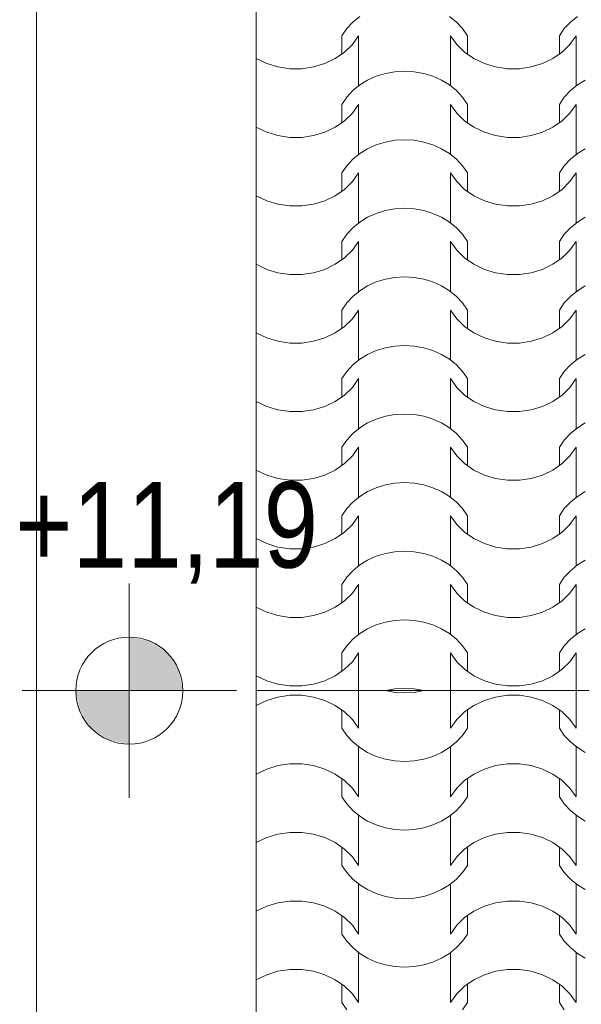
# Model space of a CAD drawing. Extents: x -631805 to -376315, y -40155 to 84873.
# Tile 239 of 256: x -489464 to -488415, y 68446 to 70285. Entities that reach past the tile are written whole.
import ezdxf

# ---------------------------------------------------------------- set-up
doc = ezdxf.new("R2010")
doc.units = 0
doc.header["$MEASUREMENT"] = 0
doc.linetypes.add('Dashed', pattern=[564.444447, 282.222223, -282.222223])
for name, color, linetype, lineweight in [('arch wypelnienia_Nr_Pióra__102', 252, 'Continuous', 9), ('INWENT RZĘDNE_Nr_Pióra__21', 252, 'Continuous', 9), ('INWENT.ŚCIANY_Nr_Pióra__21', 252, 'Continuous', 9)]:
    doc.layers.add(name, color=color, linetype=linetype, lineweight=lineweight)
doc.layers.add('INWENT RZĘDNE', color=252, linetype='Continuous')
doc.styles.add('GENERATED_STYLE_1', font='ARIALN.TTF')

# ---------------------------------------------------------------- blocks, each defined once
blk = doc.blocks.new('*X879')
at = {"layer": 'arch wypelnienia_Nr_Pióra__102', "linetype": 'Continuous'}
for p, q in [((-490528.8, 133504.5), (-490528.8, 133434.2)), ((-490528.8, 133504.5), (-490528.8, 133453.3)), ((-490461, 133501.3), (-490478.8, 133504.5)), ((-490478.8, 133504.5), (-490478.8, 133504.5)), ((-490442.9, 133500.2), (-490461, 133501.3)), ((-490424.8, 133501.3), (-490442.9, 133500.2)), ((-490407, 133504.5), (-490424.8, 133501.3)), ((-490407, 133504.5), (-490407, 133504.5)), ((-490357, 133504.5), (-490357, 133434.2)), ((-490357, 133504.5), (-490357, 133453.3)), ((-490122.4, 133504.5), (-490122.4, 133434.2)), ((-490122.4, 133504.5), (-490122.4, 133453.3)), ((-490719.8, 133476.8), (-490700.3, 133486.2)), ((-490700.3, 133486.2), (-490679.3, 133492.6)), ((-490679.3, 133492.6), (-490657.3, 133495.8)), ((-490657.3, 133495.8), (-490646.1, 133495.8)), ((-490646.1, 133495.8), (-490634.9, 133495.8)), ((-490634.9, 133495.8), (-490612.9, 133492.6)), ((-490612.9, 133492.6), (-490591.9, 133486.2)), ((-490591.9, 133486.2), (-490572.4, 133476.8)), ((-490313.4, 133476.8), (-490293.9, 133486.2)), ((-490293.9, 133486.2), (-490272.9, 133492.6)), ((-490272.9, 133492.6), (-490250.9, 133495.8)), ((-490250.9, 133495.8), (-490239.7, 133495.8)), ((-490239.7, 133495.8), (-490228.5, 133495.8)), ((-490228.5, 133495.8), (-490206.5, 133492.6)), ((-490206.5, 133492.6), (-490185.5, 133486.2)), ((-490185.5, 133486.2), (-490166, 133476.8)), ((-490720.2, 133476.6), (-490719.8, 133476.8)), ((-490572.4, 133476.8), (-490555.1, 133464.8)), ((-490560.2, 133468.4), (-490560.2, 133434.2)), ((-490555.1, 133464.8), (-490540.4, 133450.5)), ((-490345.4, 133450.5), (-490330.7, 133464.8)), ((-490330.7, 133464.8), (-490313.4, 133476.8)), ((-490325.6, 133468.4), (-490325.6, 133434.2)), ((-490166, 133476.8), (-490148.7, 133464.8)), ((-490153.8, 133468.4), (-490153.8, 133434.2)), ((-490148.7, 133464.8), (-490134, 133450.5)), ((-490540.4, 133450.5), (-490528.8, 133434.2)), ((-490357, 133434.2), (-490345.4, 133450.5)), ((-490134, 133450.5), (-490122.4, 133434.2)), ((-490551, 133420.8), (-490560.2, 133434.2)), ((-490325.6, 133434.2), (-490334.8, 133420.8)), ((-490144.6, 133420.8), (-490153.8, 133434.2)), ((-490539.7, 133408.7), (-490551, 133420.8)), ((-490526.6, 133398), (-490539.7, 133408.7)), ((-490346.1, 133408.7), (-490359.2, 133398)), ((-490334.8, 133420.8), (-490346.1, 133408.7)), ((-490133.3, 133408.7), (-490144.6, 133420.8)), ((-490120.2, 133398), (-490133.3, 133408.7)), ((-490528.8, 133399.6), (-490528.8, 133325.2)), ((-490511.9, 133388.9), (-490526.6, 133398)), ((-490359.2, 133398), (-490373.9, 133388.9)), ((-490357, 133399.6), (-490357, 133325.2)), ((-490122.4, 133399.6), (-490122.4, 133325.2)), ((-490105.5, 133388.9), (-490120.2, 133398)), ((-490528.8, 133380.5), (-490528.8, 133306.1)), ((-490495.8, 133381.7), (-490511.9, 133388.9)), ((-490478.8, 133376.5), (-490495.8, 133381.7)), ((-490461, 133373.3), (-490478.8, 133376.5)), ((-490442.9, 133372.2), (-490461, 133373.3)), ((-490424.8, 133373.3), (-490442.9, 133372.2)), ((-490407, 133376.5), (-490424.8, 133373.3)), ((-490390, 133381.7), (-490407, 133376.5)), ((-490373.9, 133388.9), (-490390, 133381.7)), ((-490357, 133380.5), (-490357, 133306.1)), ((-490122.4, 133380.5), (-490122.4, 133306.1)), ((-490719.8, 133348.8), (-490700.3, 133358.1)), ((-490700.3, 133358.1), (-490679.3, 133364.5)), ((-490679.3, 133364.5), (-490657.3, 133367.7)), ((-490657.3, 133367.7), (-490646.1, 133367.7)), ((-490646.1, 133367.7), (-490634.9, 133367.7)), ((-490634.9, 133367.7), (-490612.9, 133364.5)), ((-490612.9, 133364.5), (-490591.9, 133358.1)), ((-490591.9, 133358.1), (-490572.4, 133348.8)), ((-490313.4, 133348.8), (-490293.9, 133358.1)), ((-490293.9, 133358.1), (-490272.9, 133364.5)), ((-490272.9, 133364.5), (-490250.9, 133367.7)), ((-490250.9, 133367.7), (-490239.7, 133367.7)), ((-490239.7, 133367.7), (-490228.5, 133367.7)), ((-490228.5, 133367.7), (-490206.5, 133364.5)), ((-490206.5, 133364.5), (-490185.5, 133358.1)), ((-490185.5, 133358.1), (-490166, 133348.8)), ((-490720.2, 133348.5), (-490719.8, 133348.8)), ((-490572.4, 133348.8), (-490555.1, 133336.8)), ((-490560.2, 133340.3), (-490560.2, 133306.1)), ((-490555.1, 133336.8), (-490540.4, 133322.4)), ((-490345.4, 133322.4), (-490330.7, 133336.8)), ((-490330.7, 133336.8), (-490313.4, 133348.8)), ((-490325.6, 133340.3), (-490325.6, 133306.1)), ((-490166, 133348.8), (-490148.7, 133336.8)), ((-490153.8, 133340.3), (-490153.8, 133306.1)), ((-490148.7, 133336.8), (-490134, 133322.4)), ((-490540.4, 133322.4), (-490528.8, 133306.1)), ((-490357, 133306.1), (-490345.4, 133322.4)), ((-490134, 133322.4), (-490122.4, 133306.1)), ((-490551, 133292.8), (-490560.2, 133306.1)), ((-490325.6, 133306.1), (-490334.8, 133292.8)), ((-490144.6, 133292.8), (-490153.8, 133306.1)), ((-490539.7, 133280.6), (-490551, 133292.8)), ((-490526.6, 133269.9), (-490539.7, 133280.6)), ((-490346.1, 133280.6), (-490359.2, 133269.9)), ((-490334.8, 133292.8), (-490346.1, 133280.6)), ((-490133.3, 133280.6), (-490144.6, 133292.8)), ((-490120.2, 133269.9), (-490133.3, 133280.6)), ((-490528.8, 133271.5), (-490528.8, 133197.1)), ((-490511.9, 133260.9), (-490526.6, 133269.9)), ((-490359.2, 133269.9), (-490373.9, 133260.9)), ((-490357, 133271.5), (-490357, 133197.1)), ((-490122.4, 133271.5), (-490122.4, 133197.1)), ((-490105.5, 133260.9), (-490120.2, 133269.9)), ((-490528.8, 133252.4), (-490528.8, 133178)), ((-490495.8, 133253.6), (-490511.9, 133260.9)), ((-490478.8, 133248.4), (-490495.8, 133253.6)), ((-490461, 133245.2), (-490478.8, 133248.4)), ((-490442.9, 133244.1), (-490461, 133245.2)), ((-490424.8, 133245.2), (-490442.9, 133244.1)), ((-490407, 133248.4), (-490424.8, 133245.2)), ((-490390, 133253.6), (-490407, 133248.4)), ((-490373.9, 133260.9), (-490390, 133253.6)), ((-490357, 133252.4), (-490357, 133178)), ((-490122.4, 133252.4), (-490122.4, 133178)), ((-490719.8, 133220.7), (-490700.3, 133230)), ((-490700.3, 133230), (-490679.3, 133236.4)), ((-490679.3, 133236.4), (-490657.3, 133239.6)), ((-490657.3, 133239.6), (-490646.1, 133239.6)), ((-490646.1, 133239.6), (-490634.9, 133239.6)), ((-490634.9, 133239.6), (-490612.9, 133236.4)), ((-490612.9, 133236.4), (-490591.9, 133230)), ((-490591.9, 133230), (-490572.4, 133220.7)), ((-490313.4, 133220.7), (-490293.9, 133230)), ((-490293.9, 133230), (-490272.9, 133236.4)), ((-490272.9, 133236.4), (-490250.9, 133239.6)), ((-490250.9, 133239.6), (-490239.7, 133239.6)), ((-490239.7, 133239.6), (-490228.5, 133239.6)), ((-490228.5, 133239.6), (-490206.5, 133236.4)), ((-490206.5, 133236.4), (-490185.5, 133230)), ((-490185.5, 133230), (-490166, 133220.7)), ((-490720.2, 133220.4), (-490719.8, 133220.7)), ((-490572.4, 133220.7), (-490555.1, 133208.7)), ((-490560.2, 133212.2), (-490560.2, 133178)), ((-490555.1, 133208.7), (-490540.4, 133194.3)), ((-490345.4, 133194.3), (-490330.7, 133208.7)), ((-490330.7, 133208.7), (-490313.4, 133220.7)), ((-490325.6, 133212.2), (-490325.6, 133178)), ((-490166, 133220.7), (-490148.7, 133208.7)), ((-490153.8, 133212.2), (-490153.8, 133178)), ((-490148.7, 133208.7), (-490134, 133194.3)), ((-490540.4, 133194.3), (-490528.8, 133178)), ((-490357, 133178), (-490345.4, 133194.3)), ((-490134, 133194.3), (-490122.4, 133178)), ((-490551, 133164.7), (-490560.2, 133178)), ((-490325.6, 133178), (-490334.8, 133164.7)), ((-490144.6, 133164.7), (-490153.8, 133178)), ((-490539.7, 133152.5), (-490551, 133164.7)), ((-490526.6, 133141.8), (-490539.7, 133152.5)), ((-490346.1, 133152.5), (-490359.2, 133141.8)), ((-490334.8, 133164.7), (-490346.1, 133152.5)), ((-490133.3, 133152.5), (-490144.6, 133164.7)), ((-490120.2, 133141.8), (-490133.3, 133152.5)), ((-490528.8, 133143.4), (-490528.8, 133069)), ((-490511.9, 133132.8), (-490526.6, 133141.8)), ((-490495.8, 133125.6), (-490511.9, 133132.8)), ((-490373.9, 133132.8), (-490390, 133125.6)), ((-490359.2, 133141.8), (-490373.9, 133132.8)), ((-490357, 133143.4), (-490357, 133069)), ((-490122.4, 133143.4), (-490122.4, 133069)), ((-490105.5, 133132.8), (-490120.2, 133141.8)), ((-490528.8, 133124.3), (-490528.8, 133050)), ((-490478.8, 133120.3), (-490495.8, 133125.6)), ((-490461, 133117.1), (-490478.8, 133120.3)), ((-490442.9, 133116), (-490461, 133117.1)), ((-490424.8, 133117.1), (-490442.9, 133116)), ((-490407, 133120.3), (-490424.8, 133117.1)), ((-490390, 133125.6), (-490407, 133120.3)), ((-490357, 133124.3), (-490357, 133050)), ((-490122.4, 133124.3), (-490122.4, 133050)), ((-490719.8, 133092.6), (-490700.3, 133102)), ((-490700.3, 133102), (-490679.3, 133108.3)), ((-490679.3, 133108.3), (-490657.3, 133111.6)), ((-490657.3, 133111.6), (-490646.1, 133111.6)), ((-490646.1, 133111.6), (-490634.9, 133111.6)), ((-490634.9, 133111.6), (-490612.9, 133108.3)), ((-490612.9, 133108.3), (-490591.9, 133102)), ((-490591.9, 133102), (-490572.4, 133092.6)), ((-490313.4, 133092.6), (-490293.9, 133102)), ((-490293.9, 133102), (-490272.9, 133108.3)), ((-490272.9, 133108.3), (-490250.9, 133111.6)), ((-490250.9, 133111.6), (-490239.7, 133111.6)), ((-490239.7, 133111.6), (-490228.5, 133111.6)), ((-490228.5, 133111.6), (-490206.5, 133108.3)), ((-490206.5, 133108.3), (-490185.5, 133102)), ((-490185.5, 133102), (-490166, 133092.6)), ((-490720.2, 133092.3), (-490719.8, 133092.6)), ((-490572.4, 133092.6), (-490555.1, 133080.6)), ((-490560.2, 133084.2), (-490560.2, 133050)), ((-490555.1, 133080.6), (-490540.4, 133066.3)), ((-490345.4, 133066.3), (-490330.7, 133080.6)), ((-490330.7, 133080.6), (-490313.4, 133092.6)), ((-490325.6, 133084.2), (-490325.6, 133050)), ((-490166, 133092.6), (-490148.7, 133080.6)), ((-490153.8, 133084.2), (-490153.8, 133050)), ((-490148.7, 133080.6), (-490134, 133066.3)), ((-490540.4, 133066.3), (-490528.8, 133050)), ((-490357, 133050), (-490345.4, 133066.3)), ((-490134, 133066.3), (-490122.4, 133050)), ((-490551, 133036.6), (-490560.2, 133050)), ((-490325.6, 133050), (-490334.8, 133036.6)), ((-490144.6, 133036.6), (-490153.8, 133050)), ((-490539.7, 133024.5), (-490551, 133036.6)), ((-490526.6, 133013.8), (-490539.7, 133024.5)), ((-490346.1, 133024.5), (-490359.2, 133013.8)), ((-490334.8, 133036.6), (-490346.1, 133024.5)), ((-490133.3, 133024.5), (-490144.6, 133036.6)), ((-490120.2, 133013.8), (-490133.3, 133024.5)), ((-490528.8, 133015.3), (-490528.8, 132941)), ((-490511.9, 133004.7), (-490526.6, 133013.8)), ((-490495.8, 132997.5), (-490511.9, 133004.7)), ((-490373.9, 133004.7), (-490390, 132997.5)), ((-490359.2, 133013.8), (-490373.9, 133004.7)), ((-490357, 133015.3), (-490357, 132941)), ((-490122.4, 133015.3), (-490122.4, 132941)), ((-490105.5, 133004.7), (-490120.2, 133013.8)), ((-490528.8, 132996.3), (-490528.8, 132921.9)), ((-490478.8, 132992.2), (-490495.8, 132997.5)), ((-490461, 132989), (-490478.8, 132992.2)), ((-490442.9, 132988), (-490461, 132989)), ((-490424.8, 132989), (-490442.9, 132988)), ((-490407, 132992.2), (-490424.8, 132989)), ((-490390, 132997.5), (-490407, 132992.2)), ((-490357, 132996.3), (-490357, 132921.9)), ((-490122.4, 132996.3), (-490122.4, 132921.9)), ((-490719.8, 132964.6), (-490700.3, 132973.9)), ((-490700.3, 132973.9), (-490679.3, 132980.3)), ((-490679.3, 132980.3), (-490657.3, 132983.5)), ((-490657.3, 132983.5), (-490646.1, 132983.5)), ((-490646.1, 132983.5), (-490634.9, 132983.5)), ((-490634.9, 132983.5), (-490612.9, 132980.3)), ((-490612.9, 132980.3), (-490591.9, 132973.9)), ((-490591.9, 132973.9), (-490572.4, 132964.6)), ((-490313.4, 132964.6), (-490293.9, 132973.9)), ((-490293.9, 132973.9), (-490272.9, 132980.3)), ((-490272.9, 132980.3), (-490250.9, 132983.5)), ((-490250.9, 132983.5), (-490239.7, 132983.5)), ((-490239.7, 132983.5), (-490228.5, 132983.5)), ((-490228.5, 132983.5), (-490206.5, 132980.3)), ((-490206.5, 132980.3), (-490185.5, 132973.9)), ((-490185.5, 132973.9), (-490166, 132964.6)), ((-490720.2, 132964.3), (-490719.8, 132964.6)), ((-490572.4, 132964.6), (-490555.1, 132952.5)), ((-490560.2, 132956.1), (-490560.2, 132921.9)), ((-490555.1, 132952.5), (-490540.4, 132938.2)), ((-490345.4, 132938.2), (-490330.7, 132952.5)), ((-490330.7, 132952.5), (-490313.4, 132964.6)), ((-490325.6, 132956.1), (-490325.6, 132921.9)), ((-490166, 132964.6), (-490148.7, 132952.5)), ((-490153.8, 132956.1), (-490153.8, 132921.9)), ((-490148.7, 132952.5), (-490134, 132938.2)), ((-490540.4, 132938.2), (-490528.8, 132921.9)), ((-490357, 132921.9), (-490345.4, 132938.2)), ((-490134, 132938.2), (-490122.4, 132921.9)), ((-490551, 132908.6), (-490560.2, 132921.9)), ((-490325.6, 132921.9), (-490334.8, 132908.6)), ((-490144.6, 132908.6), (-490153.8, 132921.9))]:
    blk.add_line(p, q, dxfattribs=at)
blk = doc.blocks.new('Wypełnienie_29')
at = {"layer": 'arch wypelnienia_Nr_Pióra__102', "linetype": 'Dashed'}
blk.add_blockref('*X879', (0, 0), dxfattribs=at)
blk = doc.blocks.new('*X885')
at = {"layer": 'arch wypelnienia_Nr_Pióra__102', "linetype": 'Continuous'}
for p, q in [((-490539.7, 134753), (-490551, 134740.9)), ((-490526.6, 134763.7), (-490539.7, 134753)), ((-490346.1, 134753), (-490359.2, 134763.7)), ((-490334.8, 134740.9), (-490346.1, 134753)), ((-490133.3, 134753), (-490144.6, 134740.9)), ((-490120.2, 134763.7), (-490133.3, 134753)), ((-490551, 134740.9), (-490560.2, 134727.5)), ((-490325.6, 134727.5), (-490334.8, 134740.9)), ((-490144.6, 134740.9), (-490153.8, 134727.5)), ((-490560.2, 134693.3), (-490560.2, 134727.5)), ((-490540.4, 134711.2), (-490528.8, 134727.5)), ((-490528.8, 134653.2), (-490528.8, 134727.5)), ((-490357, 134653.2), (-490357, 134727.5)), ((-490357, 134727.5), (-490345.4, 134711.2)), ((-490325.6, 134693.3), (-490325.6, 134727.5)), ((-490153.8, 134693.3), (-490153.8, 134727.5)), ((-490134, 134711.2), (-490122.4, 134727.5)), ((-490122.4, 134653.2), (-490122.4, 134727.5)), ((-490572.4, 134684.9), (-490555.1, 134696.9)), ((-490555.1, 134696.9), (-490540.4, 134711.2)), ((-490528.8, 134634.1), (-490528.8, 134708.4)), ((-490357, 134634.1), (-490357, 134708.4)), ((-490345.4, 134711.2), (-490330.7, 134696.9)), ((-490330.7, 134696.9), (-490313.4, 134684.9)), ((-490166, 134684.9), (-490148.7, 134696.9)), ((-490148.7, 134696.9), (-490134, 134711.2)), ((-490122.4, 134634.1), (-490122.4, 134708.4)), ((-490720.2, 134685.1), (-490719.8, 134684.9)), ((-490719.8, 134684.9), (-490700.3, 134675.5)), ((-490591.9, 134675.5), (-490572.4, 134684.9)), ((-490313.4, 134684.9), (-490293.9, 134675.5)), ((-490185.5, 134675.5), (-490166, 134684.9)), ((-490700.3, 134675.5), (-490679.3, 134669.2)), ((-490679.3, 134669.2), (-490657.3, 134665.9)), ((-490657.3, 134665.9), (-490646.1, 134665.9)), ((-490646.1, 134665.9), (-490634.9, 134665.9)), ((-490634.9, 134665.9), (-490612.9, 134669.2)), ((-490612.9, 134669.2), (-490591.9, 134675.5)), ((-490461, 134660.4), (-490478.8, 134657.2)), ((-490442.9, 134661.5), (-490461, 134660.4)), ((-490424.8, 134660.4), (-490442.9, 134661.5)), ((-490407, 134657.2), (-490424.8, 134660.4)), ((-490293.9, 134675.5), (-490272.9, 134669.2)), ((-490272.9, 134669.2), (-490250.9, 134665.9)), ((-490250.9, 134665.9), (-490239.7, 134665.9)), ((-490239.7, 134665.9), (-490228.5, 134665.9)), ((-490228.5, 134665.9), (-490206.5, 134669.2)), ((-490206.5, 134669.2), (-490185.5, 134675.5)), ((-490511.9, 134644.7), (-490526.6, 134635.7)), ((-490495.8, 134651.9), (-490511.9, 134644.7)), ((-490478.8, 134657.2), (-490495.8, 134651.9)), ((-490390, 134651.9), (-490407, 134657.2)), ((-490373.9, 134644.7), (-490390, 134651.9)), ((-490359.2, 134635.7), (-490373.9, 134644.7)), ((-490105.5, 134644.7), (-490120.2, 134635.7)), ((-490539.7, 134625), (-490551, 134612.8)), ((-490526.6, 134635.7), (-490539.7, 134625)), ((-490346.1, 134625), (-490359.2, 134635.7)), ((-490334.8, 134612.8), (-490346.1, 134625)), ((-490133.3, 134625), (-490144.6, 134612.8)), ((-490120.2, 134635.7), (-490133.3, 134625)), ((-490551, 134612.8), (-490560.2, 134599.4)), ((-490325.6, 134599.4), (-490334.8, 134612.8)), ((-490144.6, 134612.8), (-490153.8, 134599.4)), ((-490560.2, 134565.3), (-490560.2, 134599.4)), ((-490540.4, 134583.2), (-490528.8, 134599.4)), ((-490528.8, 134525.1), (-490528.8, 134599.4)), ((-490357, 134525.1), (-490357, 134599.4)), ((-490357, 134599.4), (-490345.4, 134583.2)), ((-490325.6, 134565.3), (-490325.6, 134599.4)), ((-490153.8, 134565.3), (-490153.8, 134599.4)), ((-490134, 134583.2), (-490122.4, 134599.4)), ((-490122.4, 134525.1), (-490122.4, 134599.4)), ((-490572.4, 134556.8), (-490555.1, 134568.8)), ((-490555.1, 134568.8), (-490540.4, 134583.2)), ((-490528.8, 134506), (-490528.8, 134580.4)), ((-490357, 134506), (-490357, 134580.4)), ((-490345.4, 134583.2), (-490330.7, 134568.8)), ((-490330.7, 134568.8), (-490313.4, 134556.8)), ((-490166, 134556.8), (-490148.7, 134568.8)), ((-490148.7, 134568.8), (-490134, 134583.2)), ((-490122.4, 134506), (-490122.4, 134580.4)), ((-490720.2, 134557.1), (-490719.8, 134556.8)), ((-490719.8, 134556.8), (-490700.3, 134547.5)), ((-490591.9, 134547.5), (-490572.4, 134556.8)), ((-490313.4, 134556.8), (-490293.9, 134547.5)), ((-490185.5, 134547.5), (-490166, 134556.8)), ((-490700.3, 134547.5), (-490679.3, 134541.1)), ((-490679.3, 134541.1), (-490657.3, 134537.8)), ((-490657.3, 134537.8), (-490646.1, 134537.8)), ((-490646.1, 134537.8), (-490634.9, 134537.8)), ((-490634.9, 134537.8), (-490612.9, 134541.1)), ((-490612.9, 134541.1), (-490591.9, 134547.5)), ((-490461, 134532.3), (-490478.8, 134529.1)), ((-490442.9, 134533.4), (-490461, 134532.3)), ((-490424.8, 134532.3), (-490442.9, 134533.4)), ((-490407, 134529.1), (-490424.8, 134532.3)), ((-490293.9, 134547.5), (-490272.9, 134541.1)), ((-490272.9, 134541.1), (-490250.9, 134537.8)), ((-490250.9, 134537.8), (-490239.7, 134537.8)), ((-490239.7, 134537.8), (-490228.5, 134537.8)), ((-490228.5, 134537.8), (-490206.5, 134541.1)), ((-490206.5, 134541.1), (-490185.5, 134547.5)), ((-490511.9, 134516.6), (-490526.6, 134507.6)), ((-490495.8, 134523.9), (-490511.9, 134516.6)), ((-490478.8, 134529.1), (-490495.8, 134523.9)), ((-490390, 134523.9), (-490407, 134529.1)), ((-490373.9, 134516.6), (-490390, 134523.9)), ((-490359.2, 134507.6), (-490373.9, 134516.6)), ((-490105.5, 134516.6), (-490120.2, 134507.6)), ((-490539.7, 134496.9), (-490551, 134484.7)), ((-490526.6, 134507.6), (-490539.7, 134496.9)), ((-490346.1, 134496.9), (-490359.2, 134507.6)), ((-490334.8, 134484.7), (-490346.1, 134496.9)), ((-490133.3, 134496.9), (-490144.6, 134484.7)), ((-490120.2, 134507.6), (-490133.3, 134496.9)), ((-490551, 134484.7), (-490560.2, 134471.4)), ((-490325.6, 134471.4), (-490334.8, 134484.7)), ((-490144.6, 134484.7), (-490153.8, 134471.4)), ((-490560.2, 134437.2), (-490560.2, 134471.4)), ((-490540.4, 134455.1), (-490528.8, 134471.4)), ((-490528.8, 134397), (-490528.8, 134471.4)), ((-490357, 134397), (-490357, 134471.4)), ((-490357, 134471.4), (-490345.4, 134455.1)), ((-490325.6, 134437.2), (-490325.6, 134471.4)), ((-490153.8, 134437.2), (-490153.8, 134471.4)), ((-490134, 134455.1), (-490122.4, 134471.4)), ((-490122.4, 134397), (-490122.4, 134471.4)), ((-490572.4, 134428.7), (-490555.1, 134440.7)), ((-490555.1, 134440.7), (-490540.4, 134455.1)), ((-490528.8, 134377.9), (-490528.8, 134452.3)), ((-490357, 134377.9), (-490357, 134452.3)), ((-490345.4, 134455.1), (-490330.7, 134440.7)), ((-490330.7, 134440.7), (-490313.4, 134428.7)), ((-490166, 134428.7), (-490148.7, 134440.7)), ((-490148.7, 134440.7), (-490134, 134455.1)), ((-490122.4, 134377.9), (-490122.4, 134452.3)), ((-490720.2, 134429), (-490719.8, 134428.7)), ((-490719.8, 134428.7), (-490700.3, 134419.4)), ((-490591.9, 134419.4), (-490572.4, 134428.7)), ((-490313.4, 134428.7), (-490293.9, 134419.4)), ((-490185.5, 134419.4), (-490166, 134428.7)), ((-490700.3, 134419.4), (-490679.3, 134413)), ((-490679.3, 134413), (-490657.3, 134409.8)), ((-490657.3, 134409.8), (-490646.1, 134409.8)), ((-490646.1, 134409.8), (-490634.9, 134409.8)), ((-490634.9, 134409.8), (-490612.9, 134413)), ((-490612.9, 134413), (-490591.9, 134419.4)), ((-490461, 134404.2), (-490478.8, 134401)), ((-490442.9, 134405.3), (-490461, 134404.2)), ((-490424.8, 134404.2), (-490442.9, 134405.3)), ((-490407, 134401), (-490424.8, 134404.2)), ((-490293.9, 134419.4), (-490272.9, 134413)), ((-490272.9, 134413), (-490250.9, 134409.8)), ((-490250.9, 134409.8), (-490239.7, 134409.8)), ((-490239.7, 134409.8), (-490228.5, 134409.8)), ((-490228.5, 134409.8), (-490206.5, 134413)), ((-490206.5, 134413), (-490185.5, 134419.4)), ((-490511.9, 134388.6), (-490526.6, 134379.5)), ((-490495.8, 134395.8), (-490511.9, 134388.6)), ((-490478.8, 134401), (-490495.8, 134395.8)), ((-490390, 134395.8), (-490407, 134401)), ((-490373.9, 134388.6), (-490390, 134395.8)), ((-490359.2, 134379.5), (-490373.9, 134388.6)), ((-490105.5, 134388.6), (-490120.2, 134379.5)), ((-490539.7, 134368.8), (-490551, 134356.7)), ((-490526.6, 134379.5), (-490539.7, 134368.8)), ((-490346.1, 134368.8), (-490359.2, 134379.5)), ((-490334.8, 134356.7), (-490346.1, 134368.8)), ((-490133.3, 134368.8), (-490144.6, 134356.7)), ((-490120.2, 134379.5), (-490133.3, 134368.8)), ((-490551, 134356.7), (-490560.2, 134343.3)), ((-490325.6, 134343.3), (-490334.8, 134356.7)), ((-490144.6, 134356.7), (-490153.8, 134343.3)), ((-490560.2, 134309.1), (-490560.2, 134343.3)), ((-490540.4, 134327), (-490528.8, 134343.3)), ((-490528.8, 134268.9), (-490528.8, 134343.3)), ((-490357, 134268.9), (-490357, 134343.3)), ((-490357, 134343.3), (-490345.4, 134327)), ((-490325.6, 134309.1), (-490325.6, 134343.3)), ((-490153.8, 134309.1), (-490153.8, 134343.3)), ((-490134, 134327), (-490122.4, 134343.3)), ((-490122.4, 134268.9), (-490122.4, 134343.3)), ((-490572.4, 134300.7), (-490555.1, 134312.7)), ((-490555.1, 134312.7), (-490540.4, 134327)), ((-490528.8, 134249.9), (-490528.8, 134324.2)), ((-490357, 134249.9), (-490357, 134324.2)), ((-490345.4, 134327), (-490330.7, 134312.7)), ((-490330.7, 134312.7), (-490313.4, 134300.7)), ((-490166, 134300.7), (-490148.7, 134312.7)), ((-490148.7, 134312.7), (-490134, 134327)), ((-490122.4, 134249.9), (-490122.4, 134324.2)), ((-490720.2, 134300.9), (-490719.8, 134300.7)), ((-490719.8, 134300.7), (-490700.3, 134291.3)), ((-490700.3, 134291.3), (-490679.3, 134284.9)), ((-490612.9, 134284.9), (-490591.9, 134291.3)), ((-490591.9, 134291.3), (-490572.4, 134300.7)), ((-490313.4, 134300.7), (-490293.9, 134291.3)), ((-490293.9, 134291.3), (-490272.9, 134284.9)), ((-490206.5, 134284.9), (-490185.5, 134291.3)), ((-490185.5, 134291.3), (-490166, 134300.7)), ((-490679.3, 134284.9), (-490657.3, 134281.7)), ((-490657.3, 134281.7), (-490646.1, 134281.7)), ((-490646.1, 134281.7), (-490634.9, 134281.7)), ((-490634.9, 134281.7), (-490612.9, 134284.9)), ((-490478.8, 134273), (-490495.8, 134267.7)), ((-490461, 134276.2), (-490478.8, 134273)), ((-490442.9, 134277.2), (-490461, 134276.2)), ((-490424.8, 134276.2), (-490442.9, 134277.2)), ((-490407, 134273), (-490424.8, 134276.2)), ((-490390, 134267.7), (-490407, 134273)), ((-490272.9, 134284.9), (-490250.9, 134281.7)), ((-490250.9, 134281.7), (-490239.7, 134281.7)), ((-490239.7, 134281.7), (-490228.5, 134281.7)), ((-490228.5, 134281.7), (-490206.5, 134284.9)), ((-490511.9, 134260.5), (-490526.6, 134251.4)), ((-490495.8, 134267.7), (-490511.9, 134260.5)), ((-490373.9, 134260.5), (-490390, 134267.7)), ((-490359.2, 134251.4), (-490373.9, 134260.5)), ((-490105.5, 134260.5), (-490120.2, 134251.4)), ((-490539.7, 134240.7), (-490551, 134228.6)), ((-490526.6, 134251.4), (-490539.7, 134240.7)), ((-490346.1, 134240.7), (-490359.2, 134251.4)), ((-490334.8, 134228.6), (-490346.1, 134240.7)), ((-490133.3, 134240.7), (-490144.6, 134228.6)), ((-490120.2, 134251.4), (-490133.3, 134240.7)), ((-490551, 134228.6), (-490560.2, 134215.2)), ((-490325.6, 134215.2), (-490334.8, 134228.6)), ((-490144.6, 134228.6), (-490153.8, 134215.2)), ((-490560.2, 134181.1), (-490560.2, 134215.2)), ((-490540.4, 134199), (-490528.8, 134215.2)), ((-490528.8, 134140.9), (-490528.8, 134215.2)), ((-490357, 134140.9), (-490357, 134215.2)), ((-490357, 134215.2), (-490345.4, 134199)), ((-490325.6, 134181.1), (-490325.6, 134215.2)), ((-490153.8, 134181.1), (-490153.8, 134215.2)), ((-490134, 134199), (-490122.4, 134215.2)), ((-490122.4, 134140.9), (-490122.4, 134215.2)), ((-490572.4, 134172.6), (-490555.1, 134184.6)), ((-490555.1, 134184.6), (-490540.4, 134199)), ((-490528.8, 134121.8), (-490528.8, 134196.2)), ((-490357, 134121.8), (-490357, 134196.2)), ((-490345.4, 134199), (-490330.7, 134184.6)), ((-490330.7, 134184.6), (-490313.4, 134172.6)), ((-490166, 134172.6), (-490148.7, 134184.6)), ((-490148.7, 134184.6), (-490134, 134199)), ((-490122.4, 134121.8), (-490122.4, 134196.2)), ((-490720.2, 134172.9), (-490719.8, 134172.6)), ((-490719.8, 134172.6), (-490700.3, 134163.3)), ((-490700.3, 134163.3), (-490679.3, 134156.9)), ((-490612.9, 134156.9), (-490591.9, 134163.3)), ((-490591.9, 134163.3), (-490572.4, 134172.6)), ((-490313.4, 134172.6), (-490293.9, 134163.3)), ((-490293.9, 134163.3), (-490272.9, 134156.9)), ((-490206.5, 134156.9), (-490185.5, 134163.3)), ((-490185.5, 134163.3), (-490166, 134172.6)), ((-490679.3, 134156.9), (-490657.3, 134153.6)), ((-490657.3, 134153.6), (-490646.1, 134153.6)), ((-490646.1, 134153.6), (-490634.9, 134153.6)), ((-490634.9, 134153.6), (-490612.9, 134156.9)), ((-490478.8, 134144.9), (-490495.8, 134139.6)), ((-490461, 134148.1), (-490478.8, 134144.9)), ((-490442.9, 134149.2), (-490461, 134148.1)), ((-490424.8, 134148.1), (-490442.9, 134149.2)), ((-490407, 134144.9), (-490424.8, 134148.1)), ((-490390, 134139.6), (-490407, 134144.9)), ((-490272.9, 134156.9), (-490250.9, 134153.6)), ((-490250.9, 134153.6), (-490239.7, 134153.6)), ((-490239.7, 134153.6), (-490228.5, 134153.6)), ((-490228.5, 134153.6), (-490206.5, 134156.9)), ((-490511.9, 134132.4), (-490526.6, 134123.4)), ((-490495.8, 134139.6), (-490511.9, 134132.4)), ((-490373.9, 134132.4), (-490390, 134139.6)), ((-490359.2, 134123.4), (-490373.9, 134132.4)), ((-490105.5, 134132.4), (-490120.2, 134123.4)), ((-490539.7, 134112.7), (-490551, 134100.5)), ((-490526.6, 134123.4), (-490539.7, 134112.7)), ((-490346.1, 134112.7), (-490359.2, 134123.4)), ((-490334.8, 134100.5), (-490346.1, 134112.7)), ((-490133.3, 134112.7), (-490144.6, 134100.5)), ((-490120.2, 134123.4), (-490133.3, 134112.7)), ((-490551, 134100.5), (-490560.2, 134087.2)), ((-490325.6, 134087.2), (-490334.8, 134100.5)), ((-490144.6, 134100.5), (-490153.8, 134087.2)), ((-490560.2, 134053), (-490560.2, 134087.2)), ((-490555.1, 134056.5), (-490540.4, 134070.9)), ((-490540.4, 134070.9), (-490528.8, 134087.2)), ((-490528.8, 134012.8), (-490528.8, 134087.2)), ((-490357, 134012.8), (-490357, 134087.2)), ((-490357, 134087.2), (-490345.4, 134070.9)), ((-490345.4, 134070.9), (-490330.7, 134056.5)), ((-490325.6, 134053), (-490325.6, 134087.2)), ((-490153.8, 134053), (-490153.8, 134087.2)), ((-490148.7, 134056.5), (-490134, 134070.9)), ((-490134, 134070.9), (-490122.4, 134087.2)), ((-490122.4, 134012.8), (-490122.4, 134087.2)), ((-490572.4, 134044.5), (-490555.1, 134056.5)), ((-490528.8, 133993.7), (-490528.8, 134068.1)), ((-490357, 133993.7), (-490357, 134068.1)), ((-490330.7, 134056.5), (-490313.4, 134044.5)), ((-490166, 134044.5), (-490148.7, 134056.5)), ((-490122.4, 133993.7), (-490122.4, 134068.1)), ((-490720.2, 134044.8), (-490719.8, 134044.5)), ((-490719.8, 134044.5), (-490700.3, 134035.2)), ((-490700.3, 134035.2), (-490679.3, 134028.8)), ((-490612.9, 134028.8), (-490591.9, 134035.2)), ((-490591.9, 134035.2), (-490572.4, 134044.5)), ((-490313.4, 134044.5), (-490293.9, 134035.2)), ((-490293.9, 134035.2), (-490272.9, 134028.8)), ((-490206.5, 134028.8), (-490185.5, 134035.2)), ((-490185.5, 134035.2), (-490166, 134044.5)), ((-490679.3, 134028.8), (-490657.3, 134025.6)), ((-490657.3, 134025.6), (-490646.1, 134025.6)), ((-490646.1, 134025.6), (-490634.9, 134025.6)), ((-490634.9, 134025.6), (-490612.9, 134028.8)), ((-490478.8, 134016.8), (-490495.8, 134011.6)), ((-490461, 134020), (-490478.8, 134016.8)), ((-490442.9, 134021.1), (-490461, 134020)), ((-490424.8, 134020), (-490442.9, 134021.1)), ((-490407, 134016.8), (-490424.8, 134020)), ((-490390, 134011.6), (-490407, 134016.8)), ((-490272.9, 134028.8), (-490250.9, 134025.6)), ((-490250.9, 134025.6), (-490239.7, 134025.6)), ((-490239.7, 134025.6), (-490228.5, 134025.6)), ((-490228.5, 134025.6), (-490206.5, 134028.8)), ((-490511.9, 134004.4), (-490526.6, 133995.3)), ((-490495.8, 134011.6), (-490511.9, 134004.4)), ((-490373.9, 134004.4), (-490390, 134011.6)), ((-490359.2, 133995.3), (-490373.9, 134004.4)), ((-490105.5, 134004.4), (-490120.2, 133995.3)), ((-490539.7, 133984.6), (-490551, 133972.5)), ((-490526.6, 133995.3), (-490539.7, 133984.6)), ((-490346.1, 133984.6), (-490359.2, 133995.3)), ((-490334.8, 133972.5), (-490346.1, 133984.6)), ((-490133.3, 133984.6), (-490144.6, 133972.5)), ((-490120.2, 133995.3), (-490133.3, 133984.6)), ((-490551, 133972.5), (-490560.2, 133959.1)), ((-490325.6, 133959.1), (-490334.8, 133972.5)), ((-490144.6, 133972.5), (-490153.8, 133959.1)), ((-490560.2, 133924.9), (-490560.2, 133959.1)), ((-490555.1, 133928.5), (-490540.4, 133942.8)), ((-490540.4, 133942.8), (-490528.8, 133959.1)), ((-490528.8, 133884.7), (-490528.8, 133959.1)), ((-490357, 133884.7), (-490357, 133959.1)), ((-490357, 133959.1), (-490345.4, 133942.8)), ((-490345.4, 133942.8), (-490330.7, 133928.5)), ((-490325.6, 133924.9), (-490325.6, 133959.1)), ((-490153.8, 133924.9), (-490153.8, 133959.1)), ((-490148.7, 133928.5), (-490134, 133942.8)), ((-490134, 133942.8), (-490122.4, 133959.1)), ((-490122.4, 133884.7), (-490122.4, 133959.1)), ((-490572.4, 133916.4), (-490555.1, 133928.5)), ((-490528.8, 133865.7), (-490528.8, 133940)), ((-490357, 133865.7), (-490357, 133940)), ((-490330.7, 133928.5), (-490313.4, 133916.4)), ((-490166, 133916.4), (-490148.7, 133928.5)), ((-490122.4, 133865.7), (-490122.4, 133940)), ((-490720.2, 133916.7), (-490719.8, 133916.4)), ((-490719.8, 133916.4), (-490700.3, 133907.1)), ((-490700.3, 133907.1), (-490679.3, 133900.7)), ((-490612.9, 133900.7), (-490591.9, 133907.1)), ((-490591.9, 133907.1), (-490572.4, 133916.4)), ((-490313.4, 133916.4), (-490293.9, 133907.1)), ((-490293.9, 133907.1), (-490272.9, 133900.7)), ((-490206.5, 133900.7), (-490185.5, 133907.1)), ((-490185.5, 133907.1), (-490166, 133916.4)), ((-490679.3, 133900.7), (-490657.3, 133897.5)), ((-490657.3, 133897.5), (-490646.1, 133897.5)), ((-490646.1, 133897.5), (-490634.9, 133897.5)), ((-490634.9, 133897.5), (-490612.9, 133900.7)), ((-490478.8, 133888.8), (-490495.8, 133883.5)), ((-490461, 133892), (-490478.8, 133888.8)), ((-490442.9, 133893), (-490461, 133892)), ((-490424.8, 133892), (-490442.9, 133893)), ((-490407, 133888.8), (-490424.8, 133892)), ((-490390, 133883.5), (-490407, 133888.8)), ((-490272.9, 133900.7), (-490250.9, 133897.5)), ((-490250.9, 133897.5), (-490239.7, 133897.5)), ((-490239.7, 133897.5), (-490228.5, 133897.5)), ((-490228.5, 133897.5), (-490206.5, 133900.7)), ((-490511.9, 133876.3), (-490526.6, 133867.2)), ((-490495.8, 133883.5), (-490511.9, 133876.3)), ((-490373.9, 133876.3), (-490390, 133883.5)), ((-490359.2, 133867.2), (-490373.9, 133876.3)), ((-490105.5, 133876.3), (-490120.2, 133867.2)), ((-490539.7, 133856.5), (-490551, 133844.4)), ((-490526.6, 133867.2), (-490539.7, 133856.5)), ((-490346.1, 133856.5), (-490359.2, 133867.2)), ((-490334.8, 133844.4), (-490346.1, 133856.5)), ((-490133.3, 133856.5), (-490144.6, 133844.4)), ((-490120.2, 133867.2), (-490133.3, 133856.5)), ((-490551, 133844.4), (-490560.2, 133831)), ((-490325.6, 133831), (-490334.8, 133844.4)), ((-490144.6, 133844.4), (-490153.8, 133831)), ((-490560.2, 133796.8), (-490560.2, 133831)), ((-490555.1, 133800.4), (-490540.4, 133814.8)), ((-490540.4, 133814.8), (-490528.8, 133831)), ((-490528.8, 133756.7), (-490528.8, 133831)), ((-490357, 133756.7), (-490357, 133831)), ((-490357, 133831), (-490345.4, 133814.8)), ((-490345.4, 133814.8), (-490330.7, 133800.4)), ((-490325.6, 133796.8), (-490325.6, 133831)), ((-490153.8, 133796.8), (-490153.8, 133831)), ((-490148.7, 133800.4), (-490134, 133814.8)), ((-490134, 133814.8), (-490122.4, 133831)), ((-490122.4, 133756.7), (-490122.4, 133831)), ((-490572.4, 133788.4), (-490555.1, 133800.4)), ((-490528.8, 133737.6), (-490528.8, 133812)), ((-490357, 133737.6), (-490357, 133812)), ((-490330.7, 133800.4), (-490313.4, 133788.4)), ((-490166, 133788.4), (-490148.7, 133800.4)), ((-490122.4, 133737.6), (-490122.4, 133812)), ((-490720.2, 133788.7), (-490719.8, 133788.4)), ((-490719.8, 133788.4), (-490700.3, 133779)), ((-490700.3, 133779), (-490679.3, 133772.7)), ((-490612.9, 133772.7), (-490591.9, 133779)), ((-490591.9, 133779), (-490572.4, 133788.4)), ((-490313.4, 133788.4), (-490293.9, 133779)), ((-490293.9, 133779), (-490272.9, 133772.7)), ((-490206.5, 133772.7), (-490185.5, 133779)), ((-490185.5, 133779), (-490166, 133788.4)), ((-490679.3, 133772.7), (-490657.3, 133769.4)), ((-490657.3, 133769.4), (-490646.1, 133769.4)), ((-490646.1, 133769.4), (-490634.9, 133769.4)), ((-490634.9, 133769.4), (-490612.9, 133772.7)), ((-490478.8, 133760.7), (-490495.8, 133755.4)), ((-490461, 133763.9), (-490478.8, 133760.7)), ((-490442.9, 133765), (-490461, 133763.9)), ((-490424.8, 133763.9), (-490442.9, 133765)), ((-490407, 133760.7), (-490424.8, 133763.9)), ((-490390, 133755.4), (-490407, 133760.7)), ((-490272.9, 133772.7), (-490250.9, 133769.4)), ((-490250.9, 133769.4), (-490239.7, 133769.4)), ((-490239.7, 133769.4), (-490228.5, 133769.4)), ((-490228.5, 133769.4), (-490206.5, 133772.7)), ((-490511.9, 133748.2), (-490526.6, 133739.2)), ((-490495.8, 133755.4), (-490511.9, 133748.2)), ((-490373.9, 133748.2), (-490390, 133755.4)), ((-490359.2, 133739.2), (-490373.9, 133748.2)), ((-490105.5, 133748.2), (-490120.2, 133739.2)), ((-490539.7, 133728.5), (-490551, 133716.3)), ((-490526.6, 133739.2), (-490539.7, 133728.5)), ((-490346.1, 133728.5), (-490359.2, 133739.2)), ((-490334.8, 133716.3), (-490346.1, 133728.5)), ((-490133.3, 133728.5), (-490144.6, 133716.3)), ((-490120.2, 133739.2), (-490133.3, 133728.5)), ((-490551, 133716.3), (-490560.2, 133703)), ((-490560.2, 133668.8), (-490560.2, 133703)), ((-490540.4, 133686.7), (-490528.8, 133703)), ((-490528.8, 133628.6), (-490528.8, 133703)), ((-490357, 133628.6), (-490357, 133703)), ((-490357, 133703), (-490345.4, 133686.7)), ((-490325.6, 133703), (-490334.8, 133716.3)), ((-490325.6, 133668.8), (-490325.6, 133703)), ((-490144.6, 133716.3), (-490153.8, 133703)), ((-490153.8, 133668.8), (-490153.8, 133703)), ((-490134, 133686.7), (-490122.4, 133703)), ((-490122.4, 133628.6), (-490122.4, 133703)), ((-490555.1, 133672.3), (-490540.4, 133686.7)), ((-490345.4, 133686.7), (-490330.7, 133672.3)), ((-490148.7, 133672.3), (-490134, 133686.7)), ((-490572.4, 133660.3), (-490555.1, 133672.3)), ((-490528.8, 133609.5), (-490528.8, 133683.9)), ((-490357, 133609.5), (-490357, 133683.9)), ((-490330.7, 133672.3), (-490313.4, 133660.3)), ((-490166, 133660.3), (-490148.7, 133672.3)), ((-490122.4, 133609.5), (-490122.4, 133683.9)), ((-490720.2, 133660.6), (-490719.8, 133660.3)), ((-490719.8, 133660.3), (-490700.3, 133651)), ((-490700.3, 133651), (-490679.3, 133644.6)), ((-490612.9, 133644.6), (-490591.9, 133651)), ((-490591.9, 133651), (-490572.4, 133660.3)), ((-490313.4, 133660.3), (-490293.9, 133651)), ((-490293.9, 133651), (-490272.9, 133644.6)), ((-490206.5, 133644.6), (-490185.5, 133651)), ((-490185.5, 133651), (-490166, 133660.3)), ((-490679.3, 133644.6), (-490657.3, 133641.4)), ((-490657.3, 133641.4), (-490646.1, 133641.4)), ((-490646.1, 133641.4), (-490634.9, 133641.4)), ((-490634.9, 133641.4), (-490612.9, 133644.6)), ((-490478.8, 133632.6), (-490495.8, 133627.4)), ((-490461, 133635.8), (-490478.8, 133632.6)), ((-490442.9, 133636.9), (-490461, 133635.8)), ((-490424.8, 133635.8), (-490442.9, 133636.9)), ((-490407, 133632.6), (-490424.8, 133635.8)), ((-490390, 133627.4), (-490407, 133632.6)), ((-490272.9, 133644.6), (-490250.9, 133641.4)), ((-490250.9, 133641.4), (-490239.7, 133641.4)), ((-490239.7, 133641.4), (-490228.5, 133641.4)), ((-490228.5, 133641.4), (-490206.5, 133644.6)), ((-490526.6, 133611.1), (-490539.7, 133600.4)), ((-490511.9, 133620.1), (-490526.6, 133611.1)), ((-490495.8, 133627.4), (-490511.9, 133620.1)), ((-490373.9, 133620.1), (-490390, 133627.4)), ((-490359.2, 133611.1), (-490373.9, 133620.1)), ((-490346.1, 133600.4), (-490359.2, 133611.1)), ((-490120.2, 133611.1), (-490133.3, 133600.4)), ((-490105.5, 133620.1), (-490120.2, 133611.1)), ((-490539.7, 133600.4), (-490551, 133588.2)), ((-490334.8, 133588.2), (-490346.1, 133600.4)), ((-490133.3, 133600.4), (-490144.6, 133588.2)), ((-490551, 133588.2), (-490560.2, 133574.9)), ((-490560.2, 133540.7), (-490560.2, 133574.9)), ((-490540.4, 133558.6), (-490528.8, 133574.9)), ((-490528.8, 133504.5), (-490528.8, 133574.9)), ((-490357, 133504.5), (-490357, 133574.9)), ((-490357, 133574.9), (-490345.4, 133558.6)), ((-490325.6, 133574.9), (-490334.8, 133588.2)), ((-490325.6, 133540.7), (-490325.6, 133574.9)), ((-490144.6, 133588.2), (-490153.8, 133574.9)), ((-490153.8, 133540.7), (-490153.8, 133574.9)), ((-490134, 133558.6), (-490122.4, 133574.9)), ((-490122.4, 133504.5), (-490122.4, 133574.9)), ((-490555.1, 133544.3), (-490540.4, 133558.6)), ((-490528.8, 133504.5), (-490528.8, 133555.8)), ((-490357, 133504.5), (-490357, 133555.8)), ((-490345.4, 133558.6), (-490330.7, 133544.3)), ((-490148.7, 133544.3), (-490134, 133558.6)), ((-490122.4, 133504.5), (-490122.4, 133555.8)), ((-490572.4, 133532.2), (-490555.1, 133544.3)), ((-490330.7, 133544.3), (-490313.4, 133532.2)), ((-490166, 133532.2), (-490148.7, 133544.3)), ((-490720.2, 133532.5), (-490719.8, 133532.2)), ((-490719.8, 133532.2), (-490700.3, 133522.9)), ((-490700.3, 133522.9), (-490679.3, 133516.5)), ((-490612.9, 133516.5), (-490591.9, 133522.9)), ((-490591.9, 133522.9), (-490572.4, 133532.2)), ((-490313.4, 133532.2), (-490293.9, 133522.9)), ((-490293.9, 133522.9), (-490272.9, 133516.5)), ((-490206.5, 133516.5), (-490185.5, 133522.9)), ((-490185.5, 133522.9), (-490166, 133532.2)), ((-490679.3, 133516.5), (-490657.3, 133513.3)), ((-490657.3, 133513.3), (-490646.1, 133513.3)), ((-490646.1, 133513.3), (-490634.9, 133513.3)), ((-490634.9, 133513.3), (-490612.9, 133516.5)), ((-490461, 133507.8), (-490478.8, 133504.6)), ((-490478.8, 133504.6), (-490478.8, 133504.5)), ((-490442.9, 133508.8), (-490461, 133507.8)), ((-490424.8, 133507.8), (-490442.9, 133508.8)), ((-490407, 133504.6), (-490424.8, 133507.8)), ((-490407, 133504.5), (-490407, 133504.6)), ((-490272.9, 133516.5), (-490250.9, 133513.3)), ((-490250.9, 133513.3), (-490239.7, 133513.3)), ((-490239.7, 133513.3), (-490228.5, 133513.3)), ((-490228.5, 133513.3), (-490206.5, 133516.5))]:
    blk.add_line(p, q, dxfattribs=at)
blk = doc.blocks.new('Wypełnienie_32')
at = {"layer": 'arch wypelnienia_Nr_Pióra__102', "linetype": 'Dashed'}
blk.add_blockref('*X885', (0, 0), dxfattribs=at)
blk = doc.blocks.new('Koty wysokościowe_126', base_point=(-490957, 133504.5))
at = {"layer": 'INWENT RZĘDNE_Nr_Pióra__21', "linetype": 'Continuous'}
for points in [[(-490957, 133504.5), (-490857, 133504.5), (-490864.6, 133542.8), (-490886.3, 133575.2), (-490918.7, 133596.9), (-490957, 133604.5)], [(-490957, 133504.5), (-491057, 133504.5), (-491049.4, 133466.3), (-491027.7, 133433.8), (-490995.3, 133412.2), (-490957, 133404.5)]]:
    blk.add_hatch(color=256, dxfattribs=at).paths.add_polyline_path(points, flags=0)
for p, q in [((-490957, 133304.5), (-490957, 133704.5)), ((-491157, 133504.5), (-490757, 133504.5))]:
    blk.add_line(p, q, dxfattribs=at)
blk.add_circle((-490957, 133504.5), 100, dxfattribs=at)
at = {"layer": 'INWENT RZĘDNE_Nr_Pióra__21', "insert": (-491170, 133704.5), "char_height": 160, "attachment_point": 7, "style": 'GENERATED_STYLE_1'}
blk.add_mtext('{+11,19}', dxfattribs=at)

msp = doc.modelspace()

# ---------------------------------------------------------------- linework, layer by layer
at = {"layer": 'INWENT.ŚCIANY_Nr_Pióra__21', "linetype": 'Continuous'}
for p, q in [((-489432.2, 73161.8), (-489432.2, 64891.8)), ((-489022.2, 73161.8), (-489022.2, 64891.8)), ((-472762.2, 69031.8), (-489022.2, 69031.8))]:
    msp.add_line(p, q, dxfattribs=at)

# ---------------------------------------------------------------- block references
at = {"layer": 'arch wypelnienia_Nr_Pióra__102', "linetype": 'Dashed'}
for name in ['Wypełnienie_32', 'Wypełnienie_29']:
    msp.add_blockref(name, (1698, -64472.7), dxfattribs=at)
at = {"layer": 'INWENT RZĘDNE'}
msp.add_blockref('Koty wysokościowe_126', (-489259, 69031.8), dxfattribs=at)

doc.saveas('drawing.dxf')
